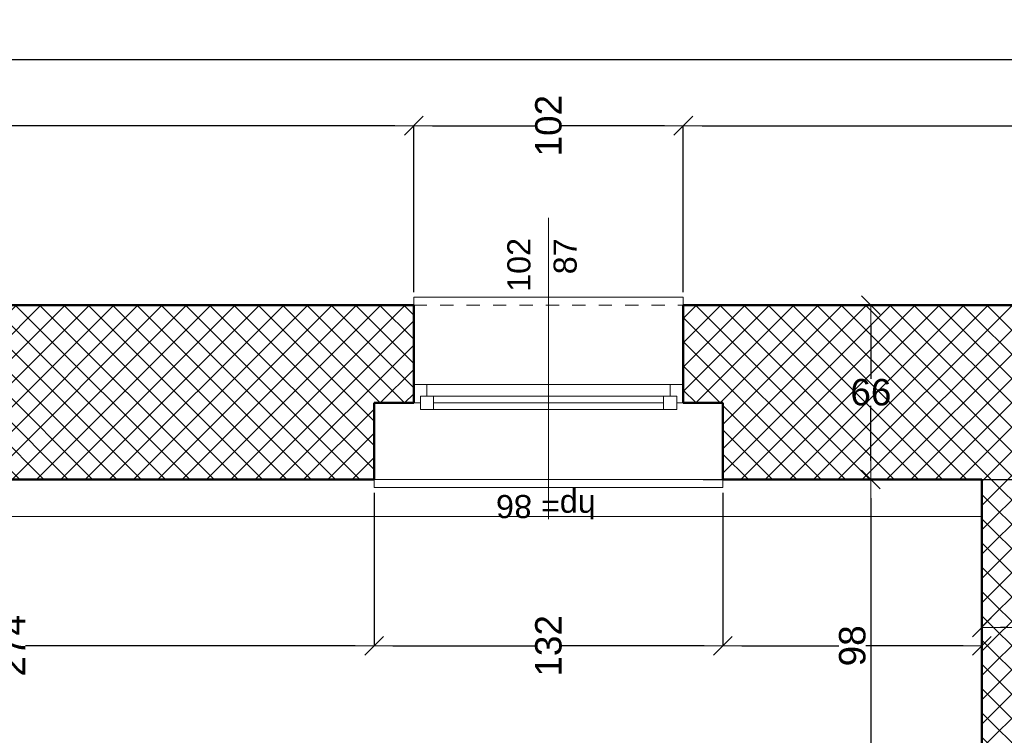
# Model space of a CAD drawing. Header units: millimetres. Extents: x 309006 to 595006, y -33000 to 67000.
# Tile 32 of 55: x 448971 to 452697, y 20343 to 23054. Entities that reach past the tile are written whole.
import ezdxf
from ezdxf.enums import TextEntityAlignment as Align

# ---------------------------------------------------------------- set-up
doc = ezdxf.new("R2010")
doc.units = ezdxf.units.MM
doc.header["$MEASUREMENT"] = 0
doc.linetypes.add('Przerywana 1_100', pattern=[100, 50, -50])
for name, color, linetype in [('Okna ArchiCADa', 7, 'Continuous'), ('Opisy', 7, 'Continuous'), ('Wymiary', 7, 'Continuous'), ('Znaczniki okien ArchiCADa', 7, 'Continuous'), ('Ściany', 7, 'Continuous')]:
    doc.layers.add(name, color=color, linetype=linetype)
for name, color, linetype, lineweight in [('Okna ArchiCADa_Nr_pióra__21', 7, 'Continuous', 50), ('Okna ArchiCADa_Nr_pióra__24', 7, 'Continuous', 5), ('Okna ArchiCADa_Nr_pióra__4', 7, 'Continuous', 20), ('Znaczniki okien ArchiCADa_Nr_pióra__5', 7, 'Continuous', 5), ('Ściany_Nr_pióra__21', 7, 'Continuous', 50), ('Ściany_Nr_pióra__3', 7, 'Continuous', 20)]:
    doc.layers.add(name, color=color, linetype=linetype, lineweight=lineweight)
doc.layers.add('Okna ArchiCADa_Nr_pióra__82', color=7, linetype='Continuous', lineweight=5, true_color=0x4b4b4b)
doc.layers.add('Ściany_Nr_pióra__102', color=7, linetype='Continuous', lineweight=5, true_color=0x8c8c8c)
doc.styles.add('GENERATED_STYLE_1', font='arial.ttf')
doc.dimstyles.new('GENERATED_STYLE__1', dxfattribs={"dimtxt": 100, "dimasz": 71.25, "dimexe": 0.18, "dimexo": 50, "dimgap": 0.09, "dimtad": 1, "dimdec": 0, "dimlfac": 0.1, "dimzin": 0, "dimdsep": 46, "dimtxsty": 'GENERATED_STYLE_1', "dimblk": 'ARROWHEAD_6', "dimblk1": 'ARROWHEAD_6', "dimblk2": 'ARROWHEAD_6', "dimcen": 0.09, "dimclrd": 7, "dimclre": 7, "dimclrt": 7, "dimazin": 0, "dimtfac": 1, "dimtdec": 4, "dimtmove": 0, "dimatfit": 3, "dimfxl": 1, "dimtolj": 1, "dimtzin": 0, "dimarcsym": 0})
doc.dimstyles.new('GENERATED_STYLE__2', dxfattribs={"dimtxt": 100, "dimasz": 71.25, "dimexe": 0.18, "dimexo": 50, "dimgap": 0.09, "dimtad": 1, "dimtih": 1, "dimtoh": 1, "dimdec": 0, "dimlfac": 0.1, "dimzin": 0, "dimdsep": 46, "dimtxsty": 'GENERATED_STYLE_1', "dimblk": 'ARROWHEAD_6', "dimblk1": 'ARROWHEAD_6', "dimblk2": 'ARROWHEAD_6', "dimcen": 0.09, "dimclrd": 7, "dimclre": 7, "dimclrt": 7, "dimazin": 0, "dimtfac": 1, "dimtdec": 4, "dimtmove": 0, "dimatfit": 3, "dimfxl": 1, "dimtolj": 1, "dimtzin": 0, "dimarcsym": 0})
pattern_1 = [(45, (0, 0), (-45.961939, 45.961939), []), (135, (0, 0), (45.961939, 45.961939), [])]

# ---------------------------------------------------------------- blocks, each defined once
blk = doc.blocks.new('Ściana_153', base_point=(290139, 12927.1))
at = {"layer": 'Ściany_Nr_pióra__102', "linetype": 'Continuous'}
h = blk.add_hatch(dxfattribs=at)
h.set_pattern_fill('Bloczki_betonowe', color=256, style=0, pattern_type=2)
h.set_pattern_definition(pattern_1)
h.paths.add_polyline_path([(290429, 12927.1), (293749, 12927.1), (293749, 13097.1), (290429, 13097.1)])
at = {"layer": 'Ściany_Nr_pióra__21', "linetype": 'Continuous', "flags": 128}
for points in [[(293749, 13097.1), (290429, 13097.1)], [(290429, 12927.1), (293749, 12927.1)]]:
    blk.add_lwpolyline(points, dxfattribs=at)
blk = doc.blocks.new('O1 rozwierane 13_3')
at = {"layer": 'Okna ArchiCADa_Nr_pióra__21', "linetype": 'Continuous'}
for p, q in [((-510, 0), (-510, -70)), ((510, 0), (510, -70))]:
    blk.add_line(p, q, dxfattribs=at)
at = {"layer": 'Okna ArchiCADa_Nr_pióra__24', "linetype": 'Continuous'}
for p, q in [((-510, 300), (-510, 330)), ((-510, 330), (510, 330)), ((510, 330), (510, 300)), ((460, 0), (-460, 0)), ((-435, -45), (435, -45)), ((-435, -70), (435, -70)), ((-435, -95), (435, -95)), ((-435, -95), (435, -95)), ((-660, -360), (-660, -390)), ((660, -390), (660, -360)), ((-660, -390), (660, -390))]:
    blk.add_line(p, q, dxfattribs=at)
at = {"layer": 'Okna ArchiCADa_Nr_pióra__4', "linetype": 'Continuous'}
for p, q in [((-460, 0), (-510, 0)), ((-460, -45), (-460, 0)), ((510, 0), (460, 0)), ((460, 0), (460, -45)), ((-510, -70), (-485, -70)), ((-485, -70), (-485, -45)), ((-485, -45), (-460, -45)), ((-435, -45), (-485, -45)), ((-485, -45), (-485, -95)), ((-435, -95), (-435, -45)), ((485, -45), (435, -45)), ((435, -45), (435, -95)), ((460, -45), (485, -45)), ((485, -45), (485, -70)), ((485, -95), (485, -45)), ((485, -70), (510, -70)), ((-485, -95), (-435, -95)), ((435, -95), (485, -95))]:
    blk.add_line(p, q, dxfattribs=at)
at = {"layer": 'Okna ArchiCADa_Nr_pióra__82', "linetype": 'Przerywana 1_100'}
for p, q in [((-510, 300), (510, 300)), ((-660, -360), (660, -360))]:
    blk.add_line(p, q, dxfattribs=at)
blk = doc.blocks.new('Znacznik O 13')
at = {"layer": 'Znaczniki okien ArchiCADa_Nr_pióra__5', "linetype": 'Continuous'}
blk.add_line((0, -991.25), (0, 150), dxfattribs=at)
at = {"layer": 'Znaczniki okien ArchiCADa_Nr_pióra__5', "style": 'GENERATED_STYLE_1'}
for tag, rotation, p in [('NedSizePref', 360, (-184.805, 38.6805)), ('AC_MarkerText_2', 270, (13.75, -682.2295)), ('AC_MarkerText_3', 270, (-161.25, -748.6295))]:
    blk.add_attdef(tag, text='', height=87.5, rotation=rotation, dxfattribs=at).set_placement(p, align=Align.BOTTOM_LEFT)
blk = doc.blocks.new('Ściana_158', base_point=(293729, 9467.1))
at = {"layer": 'Ściany_Nr_pióra__102', "linetype": 'Continuous'}
h = blk.add_hatch(dxfattribs=at)
h.set_pattern_fill('Bloczki_betonowe', color=256, style=0, pattern_type=2)
h.set_pattern_definition(pattern_1)
h.paths.add_polyline_path([(294409, 18937.1), (293749, 18937.1), (293749, 15397.1), (294039, 15397.1), (294039, 15247.1), (294109, 15247.1), (294409, 15247.1)])
h = blk.add_hatch(dxfattribs=at)
h.set_pattern_fill('Bloczki_betonowe', color=256, style=0, pattern_type=2)
h.set_pattern_definition(pattern_1)
h.paths.add_polyline_path([(293749, 9467.1), (294409, 9467.1), (294409, 14227.1), (294109, 14227.1), (294039, 14227.1), (294039, 14077.1), (293749, 14077.1)])
at = {"layer": 'Ściany_Nr_pióra__21', "linetype": 'Continuous'}
for p, q in [((294039, 15397.1), (293749, 15397.1)), ((294039, 15247.1), (294039, 15397.1)), ((294109, 15247.1), (294039, 15247.1)), ((294409, 15247.1), (294109, 15247.1)), ((294039, 14227.1), (294039, 14077.1)), ((294109, 14227.1), (294039, 14227.1)), ((294409, 14227.1), (294109, 14227.1)), ((294039, 14077.1), (293749, 14077.1))]:
    blk.add_line(p, q, dxfattribs=at)
at = {"layer": 'Ściany_Nr_pióra__21', "linetype": 'Continuous', "flags": 128}
for points in [[(294409, 15247.1), (294409, 18937.1)], [(293749, 18137.1), (293749, 15397.1)], [(294409, 9467.1), (294409, 14227.1)], [(293749, 14077.1), (293749, 13097.1)]]:
    blk.add_lwpolyline(points, dxfattribs=at)
at = {"layer": 'Okna ArchiCADa', "color": 251, "linetype": 'Continuous', "lineweight": 20, "true_color": 0x6a6a6a, "zscale": 1000, "rotation": 270}
blk.add_blockref('O1 rozwierane 13_3', (294109, 14737.1), dxfattribs=at)
at = {"layer": 'Znaczniki okien ArchiCADa'}
ref = blk.add_blockref('Znacznik O 13', (293749, 14737.1), dxfattribs=dict(at, rotation=90))
ref.add_attrib('NedSizePref', 'hp= 86', dxfattribs={"layer": 'Znaczniki okien ArchiCADa_Nr_pióra__5', "color": 7, "height": 87.5, "rotation": 90, "style": 'GENERATED_STYLE_1'}).set_placement((293716.5, 14558.5), align=Align.BOTTOM_LEFT)
ref.add_attrib('AC_MarkerText_2', '102', dxfattribs={"layer": 'Znaczniki okien ArchiCADa_Nr_pióra__5', "color": 7, "height": 87.5, "rotation": 360, "style": 'GENERATED_STYLE_1'}).set_placement((294459.8, 14779.4), align=Align.BOTTOM_LEFT)
ref.add_attrib('AC_MarkerText_3', '87', dxfattribs={"layer": 'Znaczniki okien ArchiCADa_Nr_pióra__5', "color": 7, "height": 87.5, "rotation": 360, "style": 'GENERATED_STYLE_1'}).set_placement((294526.2, 14604.4), align=Align.BOTTOM_LEFT)
blk = doc.blocks.new('ARROWHEAD_6')
at = {"color": 0, "linetype": 'Continuous', "lineweight": 0}
for p, q in [((0, 0), (-1, 0)), ((-0.5, -0.5), (0.5, 0.5))]:
    blk.add_line(p, q, dxfattribs=at)
blk = doc.blocks.new('*D1328')
at = {"layer": 'Defpoints', "color": 0}
for p in [(452612, 20752.1), (452612, 19497.1), (452782, 19497.1)]:
    blk.add_point(p, dxfattribs=at)
at = {"layer": 'Wymiary', "color": 7, "linetype": 'Continuous', "lineweight": -2}
for p, q in [((452612, 19547.1), (452612, 20752.3)), ((452710.7, 20752.1), (452683.2, 20752.1)), ((452782, 19547.1), (452782, 20752.3))]:
    blk.add_line(p, q, dxfattribs=at)
at = {"layer": 'Wymiary', "color": 7, "lineweight": -2, "xscale": 71.25, "yscale": 71.25, "zscale": 71.25, "rotation": 180}
blk.add_blockref('ARROWHEAD_6', (452612, 20752.1), dxfattribs=at)
at = {"layer": 'Wymiary', "color": 7, "lineweight": -2, "xscale": 71.25, "yscale": 71.25, "zscale": 71.25}
blk.add_blockref('ARROWHEAD_6', (452782, 20752.1), dxfattribs=at)
at = {"layer": 'Wymiary', "color": 7, "lineweight": 5, "insert": (452895.4, 20682.1), "char_height": 100, "attachment_point": 5, "rotation": 90, "style": 'GENERATED_STYLE_1'}
blk.add_mtext('\\A1;17', dxfattribs=at)
blk = doc.blocks.new('*D1329')
at = {"layer": 'Defpoints', "color": 0}
for p in [(451632, 21312.1), (451632, 20682.1), (452612, 19497.1)]:
    blk.add_point(p, dxfattribs=at)
at = {"layer": 'Wymiary', "color": 7, "linetype": 'Continuous', "lineweight": -2}
for p, q in [((451632, 21262.1), (451632, 20681.9)), ((451703.2, 20682.1), (452070.8, 20682.1)), ((452540.7, 20682.1), (452173.1, 20682.1)), ((452612, 19547.1), (452612, 20682.3))]:
    blk.add_line(p, q, dxfattribs=at)
at = {"layer": 'Wymiary', "color": 7, "lineweight": -2, "xscale": 71.25, "yscale": 71.25, "zscale": 71.25, "rotation": 180}
blk.add_blockref('ARROWHEAD_6', (451632, 20682.1), dxfattribs=at)
at = {"layer": 'Wymiary', "color": 7, "lineweight": -2, "xscale": 71.25, "yscale": 71.25, "zscale": 71.25}
blk.add_blockref('ARROWHEAD_6', (452612, 20682.1), dxfattribs=at)
at = {"layer": 'Wymiary', "color": 7, "lineweight": 5, "insert": (452122, 20682.1), "char_height": 100, "attachment_point": 5, "rotation": 90, "style": 'GENERATED_STYLE_1'}
blk.add_mtext('\\A1;98', dxfattribs=at)
blk = doc.blocks.new('*D1330')
at = {"layer": 'Defpoints', "color": 0}
for p in [(450312, 21312.1), (451632, 21312.1), (450312, 20682.1)]:
    blk.add_point(p, dxfattribs=at)
at = {"layer": 'Wymiary', "color": 7, "linetype": 'Continuous', "lineweight": -2}
for p, q in [((450312, 21262.1), (450312, 20681.9)), ((451632, 21262.1), (451632, 20681.9)), ((450383.2, 20682.1), (450920.8, 20682.1)), ((451560.7, 20682.1), (451023.1, 20682.1))]:
    blk.add_line(p, q, dxfattribs=at)
at = {"layer": 'Wymiary', "color": 7, "lineweight": -2, "xscale": 71.25, "yscale": 71.25, "zscale": 71.25, "rotation": 180}
blk.add_blockref('ARROWHEAD_6', (450312, 20682.1), dxfattribs=at)
at = {"layer": 'Wymiary', "color": 7, "lineweight": -2, "xscale": 71.25, "yscale": 71.25, "zscale": 71.25}
blk.add_blockref('ARROWHEAD_6', (451632, 20682.1), dxfattribs=at)
at = {"layer": 'Wymiary', "color": 7, "lineweight": 5, "insert": (450972, 20682.1), "char_height": 100, "attachment_point": 5, "rotation": 90, "style": 'GENERATED_STYLE_1'}
blk.add_mtext('\\A1;132', dxfattribs=at)
blk = doc.blocks.new('*D1331')
at = {"layer": 'Defpoints', "color": 0}
for p in [(450312, 21312.1), (447572, 20682.1), (447572, 19947.1)]:
    blk.add_point(p, dxfattribs=at)
at = {"layer": 'Wymiary', "color": 7, "linetype": 'Continuous', "lineweight": -2}
for p, q in [((450312, 21262.1), (450312, 20681.9)), ((447572, 19997.1), (447572, 20682.3)), ((447643.2, 20682.1), (448891.7, 20682.1)), ((450240.7, 20682.1), (448992.3, 20682.1))]:
    blk.add_line(p, q, dxfattribs=at)
at = {"layer": 'Wymiary', "color": 7, "lineweight": -2, "xscale": 71.25, "yscale": 71.25, "zscale": 71.25, "rotation": 180}
blk.add_blockref('ARROWHEAD_6', (447572, 20682.1), dxfattribs=at)
at = {"layer": 'Wymiary', "color": 7, "lineweight": -2, "xscale": 71.25, "yscale": 71.25, "zscale": 71.25}
blk.add_blockref('ARROWHEAD_6', (450312, 20682.1), dxfattribs=at)
at = {"layer": 'Wymiary', "color": 7, "lineweight": 5, "insert": (448942, 20682.1), "char_height": 100, "attachment_point": 5, "rotation": 90, "style": 'GENERATED_STYLE_1'}
blk.add_mtext('\\A1;274', dxfattribs=at)
blk = doc.blocks.new('*D1337')
at = {"layer": 'Defpoints', "color": 0}
for p in [(451507, 21312.1), (455672, 21312.1), (452192, 17992.1)]:
    blk.add_point(p, dxfattribs=at)
at = {"layer": 'Wymiary', "color": 7, "linetype": 'Continuous', "lineweight": -2}
for p, q in [((451557, 21312.1), (455672.2, 21312.1)), ((455672, 21240.9), (455672, 19703.2)), ((455672, 18063.4), (455672, 19601)), ((452242, 17992.1), (455672.2, 17992.1))]:
    blk.add_line(p, q, dxfattribs=at)
at = {"layer": 'Wymiary', "color": 7, "lineweight": -2, "xscale": 71.25, "yscale": 71.25, "zscale": 71.25}
for p, rotation in [((455672, 21312.1), 90), ((455672, 17992.1), 270)]:
    blk.add_blockref('ARROWHEAD_6', p, dxfattribs=dict(at, rotation=rotation))
at = {"layer": 'Wymiary', "color": 7, "lineweight": 5, "insert": (455672, 19652.1), "char_height": 100, "attachment_point": 5, "style": 'GENERATED_STYLE_1'}
blk.add_mtext('\\A1;332', dxfattribs=at)
blk = doc.blocks.new('*D1338')
at = {"layer": 'Defpoints', "color": 0}
for p in [(451507, 21972.1), (455672, 21972.1), (451507, 21312.1)]:
    blk.add_point(p, dxfattribs=at)
at = {"layer": 'Wymiary', "color": 7, "linetype": 'Continuous', "lineweight": -2}
for p, q in [((451557, 21972.1), (455672.2, 21972.1)), ((455672, 21900.9), (455672, 21693.2)), ((455672, 21383.4), (455672, 21591)), ((451557, 21312.1), (455672.2, 21312.1))]:
    blk.add_line(p, q, dxfattribs=at)
at = {"layer": 'Wymiary', "color": 7, "lineweight": -2, "xscale": 71.25, "yscale": 71.25, "zscale": 71.25}
for p, rotation in [((455672, 21972.1), 90), ((455672, 21312.1), 270)]:
    blk.add_blockref('ARROWHEAD_6', p, dxfattribs=dict(at, rotation=rotation))
at = {"layer": 'Wymiary', "color": 7, "lineweight": 5, "insert": (455672, 21642.1), "char_height": 100, "attachment_point": 5, "style": 'GENERATED_STYLE_1'}
blk.add_mtext('\\A1;66', dxfattribs=at)
blk = doc.blocks.new('*D1340')
at = {"layer": 'Defpoints', "color": 0}
for p in [(451507, 21312.1), (455922, 21312.1), (456242, 20242.1)]:
    blk.add_point(p, dxfattribs=at)
at = {"layer": 'Wymiary', "color": 7, "linetype": 'Continuous', "lineweight": -2}
for p, q in [((451557, 21312.1), (455922.2, 21312.1)), ((455922, 21240.9), (455922, 20828.2)), ((455922, 20313.4), (455922, 20726)), ((456192, 20242.1), (455921.8, 20242.1))]:
    blk.add_line(p, q, dxfattribs=at)
at = {"layer": 'Wymiary', "color": 7, "lineweight": -2, "xscale": 71.25, "yscale": 71.25, "zscale": 71.25}
for p, rotation in [((455922, 21312.1), 90), ((455922, 20242.1), 270)]:
    blk.add_blockref('ARROWHEAD_6', p, dxfattribs=dict(at, rotation=rotation))
at = {"layer": 'Wymiary', "color": 7, "lineweight": 5, "insert": (455922, 20777.1), "char_height": 100, "attachment_point": 5, "style": 'GENERATED_STYLE_1'}
blk.add_mtext('\\A1;107', dxfattribs=at)
blk = doc.blocks.new('*D1370')
at = {"layer": 'Defpoints', "color": 0}
for p in [(451507, 21972.1), (459867, 21972.1), (460172, 21292.1)]:
    blk.add_point(p, dxfattribs=at)
at = {"layer": 'Wymiary', "color": 7, "linetype": 'Continuous', "lineweight": -2}
for p, q in [((451557, 21972.1), (459867.2, 21972.1)), ((459867, 21900.9), (459867, 21683.2)), ((459867, 21363.4), (459867, 21581)), ((460122, 21292.1), (459866.8, 21292.1))]:
    blk.add_line(p, q, dxfattribs=at)
at = {"layer": 'Wymiary', "color": 7, "lineweight": -2, "xscale": 71.25, "yscale": 71.25, "zscale": 71.25}
for p, rotation in [((459867, 21972.1), 90), ((459867, 21292.1), 270)]:
    blk.add_blockref('ARROWHEAD_6', p, dxfattribs=dict(at, rotation=rotation))
at = {"layer": 'Wymiary', "color": 7, "lineweight": 5, "insert": (459867, 21632.1), "char_height": 100, "attachment_point": 5, "style": 'GENERATED_STYLE_1'}
blk.add_mtext('\\A1;68', dxfattribs=at)
blk = doc.blocks.new('*D1400')
at = {"layer": 'Defpoints', "color": 0}
for p in [(451507, 21312.1), (452192, 21312.1), (452192, 17992.1)]:
    blk.add_point(p, dxfattribs=at)
at = {"layer": 'Wymiary', "color": 7, "linetype": 'Continuous', "lineweight": -2}
for p, q in [((451557, 21312.1), (452192.2, 21312.1)), ((452192, 21240.9), (452192, 19703.2)), ((452192, 18063.4), (452192, 19601)), ((452142, 17992.1), (452191.8, 17992.1))]:
    blk.add_line(p, q, dxfattribs=at)
at = {"layer": 'Wymiary', "color": 7, "lineweight": -2, "xscale": 71.25, "yscale": 71.25, "zscale": 71.25}
for p, rotation in [((452192, 21312.1), 90), ((452192, 17992.1), 270)]:
    blk.add_blockref('ARROWHEAD_6', p, dxfattribs=dict(at, rotation=rotation))
at = {"layer": 'Wymiary', "color": 7, "lineweight": 5, "insert": (452192, 19652.1), "char_height": 100, "attachment_point": 5, "style": 'GENERATED_STYLE_1'}
blk.add_mtext('\\A1;332', dxfattribs=at)
blk = doc.blocks.new('*D1401')
at = {"layer": 'Defpoints', "color": 0}
for p in [(451507, 21972.1), (452192, 21972.1), (451507, 21312.1)]:
    blk.add_point(p, dxfattribs=at)
at = {"layer": 'Wymiary', "color": 7, "linetype": 'Continuous', "lineweight": -2}
for p, q in [((451557, 21972.1), (452192.2, 21972.1)), ((452192, 21900.9), (452192, 21693.2)), ((452192, 21383.4), (452192, 21591)), ((451557, 21312.1), (452192.2, 21312.1))]:
    blk.add_line(p, q, dxfattribs=at)
at = {"layer": 'Wymiary', "color": 7, "lineweight": -2, "xscale": 71.25, "yscale": 71.25, "zscale": 71.25}
for p, rotation in [((452192, 21972.1), 90), ((452192, 21312.1), 270)]:
    blk.add_blockref('ARROWHEAD_6', p, dxfattribs=dict(at, rotation=rotation))
at = {"layer": 'Wymiary', "color": 7, "lineweight": 5, "insert": (452192, 21642.1), "char_height": 100, "attachment_point": 5, "style": 'GENERATED_STYLE_1'}
blk.add_mtext('\\A1;66', dxfattribs=at)
blk = doc.blocks.new('*D1412')
at = {"layer": 'Defpoints', "color": 0}
for p in [(446772, 22902.1), (446772, 21972.1), (464102, 21972.1)]:
    blk.add_point(p, dxfattribs=at)
at = {"layer": 'Wymiary', "color": 7, "linetype": 'Continuous', "lineweight": -2}
for p, q in [((446772, 22022.1), (446772, 22902.3)), ((446843.2, 22902.1), (455385.8, 22902.1)), ((464030.7, 22902.1), (455488.1, 22902.1)), ((464102, 22022.1), (464102, 22902.3))]:
    blk.add_line(p, q, dxfattribs=at)
at = {"layer": 'Wymiary', "color": 7, "lineweight": -2, "xscale": 71.25, "yscale": 71.25, "zscale": 71.25}
for p, rotation in [((446772, 22902.1), 180), ((464102, 22902.1), 360)]:
    blk.add_blockref('ARROWHEAD_6', p, dxfattribs=dict(at, rotation=rotation))
at = {"layer": 'Wymiary', "color": 7, "lineweight": 5, "insert": (455437, 22902.1), "char_height": 100, "attachment_point": 5, "rotation": 90, "style": 'GENERATED_STYLE_1'}
blk.add_mtext('\\A1;1733', dxfattribs=at)
blk = doc.blocks.new('*D1415')
at = {"layer": 'Defpoints', "color": 0}
for p in [(451482, 22652.1), (451482, 21972.1), (456682, 21972.1)]:
    blk.add_point(p, dxfattribs=at)
at = {"layer": 'Wymiary', "color": 7, "linetype": 'Continuous', "lineweight": -2}
for p, q in [((451482, 22022.1), (451482, 22652.3)), ((451553.2, 22652.1), (454030.8, 22652.1)), ((456610.7, 22652.1), (454133.1, 22652.1)), ((456682, 22022.1), (456682, 22652.3))]:
    blk.add_line(p, q, dxfattribs=at)
at = {"layer": 'Wymiary', "color": 7, "lineweight": -2, "xscale": 71.25, "yscale": 71.25, "zscale": 71.25, "rotation": 180}
blk.add_blockref('ARROWHEAD_6', (451482, 22652.1), dxfattribs=at)
at = {"layer": 'Wymiary', "color": 7, "lineweight": -2, "xscale": 71.25, "yscale": 71.25, "zscale": 71.25}
blk.add_blockref('ARROWHEAD_6', (456682, 22652.1), dxfattribs=at)
at = {"layer": 'Wymiary', "color": 7, "lineweight": 5, "insert": (454082, 22652.1), "char_height": 100, "attachment_point": 5, "rotation": 90, "style": 'GENERATED_STYLE_1'}
blk.add_mtext('\\A1;520', dxfattribs=at)
blk = doc.blocks.new('*D1416')
at = {"layer": 'Defpoints', "color": 0}
for p in [(450462, 22652.1), (450462, 21972.1), (451482, 21972.1)]:
    blk.add_point(p, dxfattribs=at)
at = {"layer": 'Wymiary', "color": 7, "linetype": 'Continuous', "lineweight": -2}
for p, q in [((450462, 22022.1), (450462, 22652.3)), ((450533.2, 22652.1), (450920.8, 22652.1)), ((451410.7, 22652.1), (451023.1, 22652.1)), ((451482, 22022.1), (451482, 22652.3))]:
    blk.add_line(p, q, dxfattribs=at)
at = {"layer": 'Wymiary', "color": 7, "lineweight": -2, "xscale": 71.25, "yscale": 71.25, "zscale": 71.25, "rotation": 180}
blk.add_blockref('ARROWHEAD_6', (450462, 22652.1), dxfattribs=at)
at = {"layer": 'Wymiary', "color": 7, "lineweight": -2, "xscale": 71.25, "yscale": 71.25, "zscale": 71.25}
blk.add_blockref('ARROWHEAD_6', (451482, 22652.1), dxfattribs=at)
at = {"layer": 'Wymiary', "color": 7, "lineweight": 5, "insert": (450972, 22652.1), "char_height": 100, "attachment_point": 5, "rotation": 90, "style": 'GENERATED_STYLE_1'}
blk.add_mtext('\\A1;102', dxfattribs=at)
blk = doc.blocks.new('*D1417')
at = {"layer": 'Defpoints', "color": 0}
for p in [(446772, 22652.1), (446772, 21972.1), (450462, 21972.1)]:
    blk.add_point(p, dxfattribs=at)
at = {"layer": 'Wymiary', "color": 7, "linetype": 'Continuous', "lineweight": -2}
for p, q in [((446772, 22022.1), (446772, 22652.3)), ((446843.2, 22652.1), (448565.8, 22652.1)), ((450390.7, 22652.1), (448668.1, 22652.1)), ((450462, 22022.1), (450462, 22652.3))]:
    blk.add_line(p, q, dxfattribs=at)
at = {"layer": 'Wymiary', "color": 7, "lineweight": -2, "xscale": 71.25, "yscale": 71.25, "zscale": 71.25, "rotation": 180}
blk.add_blockref('ARROWHEAD_6', (446772, 22652.1), dxfattribs=at)
at = {"layer": 'Wymiary', "color": 7, "lineweight": -2, "xscale": 71.25, "yscale": 71.25, "zscale": 71.25}
blk.add_blockref('ARROWHEAD_6', (450462, 22652.1), dxfattribs=at)
at = {"layer": 'Wymiary', "color": 7, "lineweight": 5, "insert": (448617, 22652.1), "char_height": 100, "attachment_point": 5, "rotation": 90, "style": 'GENERATED_STYLE_1'}
blk.add_mtext('\\A1;369', dxfattribs=at)

msp = doc.modelspace()

# ---------------------------------------------------------------- linework, layer by layer
at = {"layer": 'Opisy', "color": 9, "linetype": 'Continuous', "lineweight": 5, "flags": 128}
msp.add_lwpolyline([(452612, 17992.1), (452612, 21312.1), (447572, 21312.1), (447572, 17992.1)], close=True, dxfattribs=at)
at = {"layer": 'Ściany_Nr_pióra__3', "linetype": 'Continuous', "lineweight": 5}
msp.add_line((447572, 21172.1), (452612, 21172.1), dxfattribs=at)

# ---------------------------------------------------------------- block references
at = {"layer": 'Ściany', "lineweight": 5, "rotation": 90}
for name, p in [('Ściana_158', (456242, 21292.1)), ('Ściana_153', (452782, 17702.1))]:
    msp.add_blockref(name, p, dxfattribs=at)

# ---------------------------------------------------------------- dimensions: what is measured, and where the dimension line sits
at = {"layer": 'Wymiary', "linetype": 'Continuous', "lineweight": 5}
for base, p1, p2, picture, middle in [((446772, 22902.1), (464102, 21972.1), (446772, 21972.1), '*D1412', (455437, 22902.1)), ((446772, 22652.1), (450462, 21972.1), (446772, 21972.1), '*D1417', (448617, 22652.1)), ((450462, 22652.1), (451482, 21972.1), (450462, 21972.1), '*D1416', (450972, 22652.1)), ((451482, 22652.1), (456682, 21972.1), (451482, 21972.1), '*D1415', (454082, 22652.1)), ((447572, 20682.1), (450312, 21312.1), (447572, 19947.1), '*D1331', (448942, 20682.1)), ((450312, 20682.1), (451632, 21312.1), (450312, 21312.1), '*D1330', (450972, 20682.1)), ((451632, 20682.1), (452612, 19497.1), (451632, 21312.1), '*D1329', (452122, 20682.1)), ((452612, 20752.1), (452782, 19497.1), (452612, 19497.1), '*D1328', (452895.4, 20682.1))]:
    dim = msp.add_linear_dim(base=base, p1=p1, p2=p2, angle=180, dimstyle='GENERATED_STYLE__1', dxfattribs=at)
    dim.commit()
    dim.dimension.update_dxf_attribs({"geometry": picture, "text_midpoint": middle, "dimtype": 160, "text_rotation": 90})
for base, p1, p2, picture, middle in [((455672, 21972.1), (451507, 21312.1), (451507, 21972.1), '*D1338', (455672, 21642.1)), ((459867, 21972.1), (460172, 21292.1), (451507, 21972.1), '*D1370', (459867, 21632.1)), ((452192, 21972.1), (451507, 21312.1), (451507, 21972.1), '*D1401', (452192, 21642.1)), ((455672, 21312.1), (452192, 17992.1), (451507, 21312.1), '*D1337', (455672, 19652.1)), ((455922, 21312.1), (456242, 20242.1), (451507, 21312.1), '*D1340', (455922, 20777.1)), ((452192, 21312.1), (452192, 17992.1), (451507, 21312.1), '*D1400', (452192, 19652.1))]:
    dim = msp.add_linear_dim(base=base, p1=p1, p2=p2, angle=90, dimstyle='GENERATED_STYLE__2', dxfattribs=at)
    dim.commit()
    dim.dimension.update_dxf_attribs({"geometry": picture, "text_midpoint": middle, "dimtype": 160})

doc.saveas('drawing.dxf')
